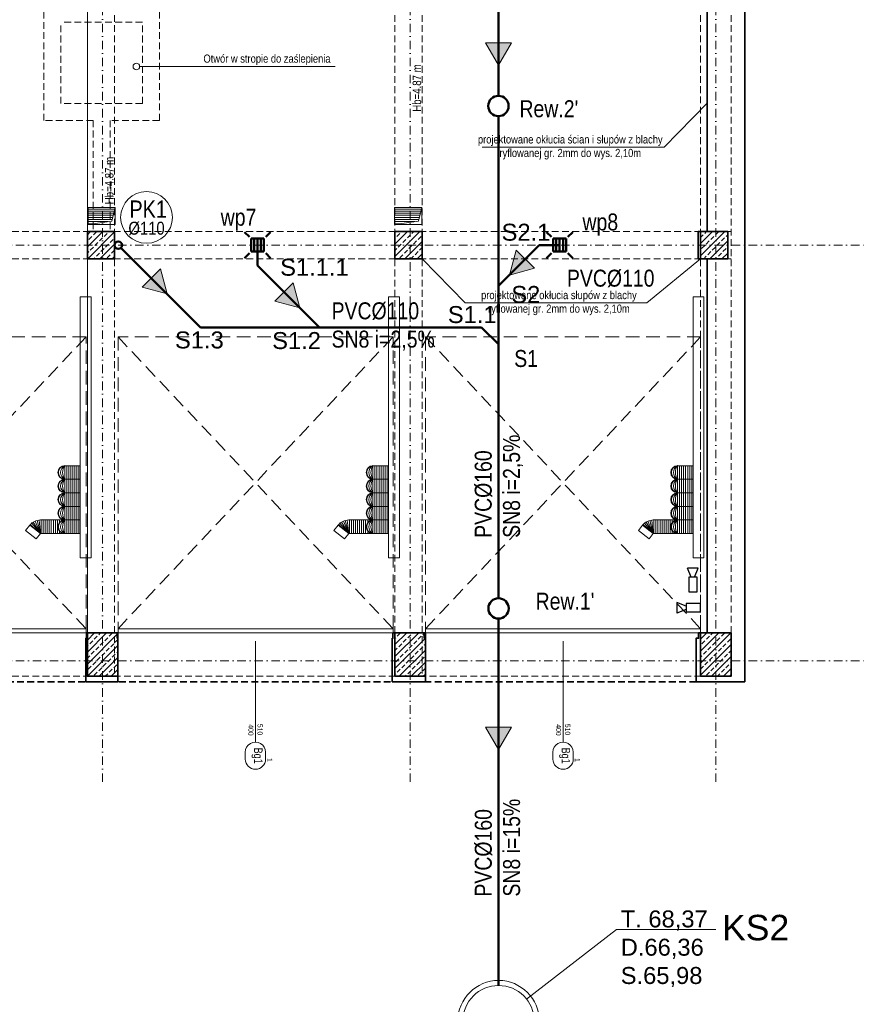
# Model space of a CAD drawing. Header units: millimetres. Extents: x -96593 to 66336, y -23969 to 7139.
# Tile 130 of 256: x -89641 to -88396, y -2331 to -881. Entities that reach past the tile are written whole.
import ezdxf
from ezdxf.enums import TextEntityAlignment as Align

# ---------------------------------------------------------------- set-up
doc = ezdxf.new("R2010")
doc.units = ezdxf.units.MM
for name, pattern in [('DASHDOT', [1, 0.5, -0.25, 0, -0.25]), ('DASHED', [0.75, 0.5, -0.25]), ('DASHEDX2', [1.5, 1, -0.5]), ('DIVIDEX2', [2.5, 1, -0.5, 0, -0.5, 0, -0.5])]:
    doc.linetypes.add(name, pattern=pattern)
for name, color, linetype, lineweight in [('BA_KS_ist.', 34, 'Continuous', 50), ('BA_sym', 7, 'Continuous', 18), ('BA_txc', 1, 'Continuous', 18), ('BA_txs', 2, 'Continuous', 18), ('MM_KS', 14, 'Continuous', 50), ('MM_KS_OPISY', 7, 'Continuous', 9), ('mm_punktwstawienia', 1, 'Continuous', 50), ('mm_sprężone', 7, 'Continuous', 50), ('mm_went_opis', 7, 'Continuous', 15), ('mm_wentylacja_bloki', 7, 'Continuous', 18), ('PG_BRAMY', 1, 'DASHEDX2', 18), ('PG_KONSTRUKCJA', 5, 'Continuous', 35), ('PG_OSIE', 1, 'DASHDOT', 18), ('PG_PODCIĄGI', 1, 'DASHED', 18), ('PG_SZRAF', 1, 'Continuous', 18), ('PG_WENTYLACJA', 1, 'Continuous', 18), ('PG_WIDOKOWE_CIENKIE', 1, 'Continuous', 18), ('PG_WYPOSAŻENIE', 1, 'Continuous', 18), ('PG_ŚCIANY_SŁUPY', 4, 'Continuous', 35), ('Wyposażenie', 134, 'Continuous', 18)]:
    doc.layers.add(name, color=color, linetype=linetype, lineweight=lineweight)
doc.layers.add('BA_pom', color=6, linetype='Continuous', lineweight=18, plot=False)
doc.styles.add('BIKTS', font='bikromsw.shx', dxfattribs={"width": 0.85})
doc.styles.get("Standard").update_dxf_attribs({"font": 'arial.ttf'})
pattern_1 = [(180, (-5151.205, 2384.805), (-2e-16, -3.07975), [])]

# ---------------------------------------------------------------- blocks, each defined once
blk = doc.blocks.new('A$C243F7E6F')
at = {"layer": 'PG_SZRAF'}
h = blk.add_hatch(dxfattribs=at)
h.set_pattern_fill('ANSI33', color=256, scale=2)
h.set_pattern_definition([(45, (-6891.598, -2675.306), (-8.980256, 8.980256), []), (45, (-6882.618, -2675.306), (-8.980256, 8.980256), [6.35, -3.175])])
h.paths.add_polyline_path([(0, 0), (40, 0), (40, -40), (0, -40)])
at = {"layer": 'PG_KONSTRUKCJA'}
blk.add_lwpolyline([(0, 0), (40, 0), (40, -40), (0, -40), (0, 0)], dxfattribs=at)
blk = doc.blocks.new('brama')
at = {"layer": 'PG_BRAMY', "color": 253, "linetype": 'Continuous'}
for p, q in [((4191.2, 391.2), (4596.2, 391.2)), ((4191.2, 391.2), (4191.2, 385.2)), ((4191.2, 385.2), (4596.2, 385.2)), ((4596.2, 391.2), (4596.2, 385.2))]:
    blk.add_line(p, q, dxfattribs=at)
at = {"layer": 'PG_BRAMY', "color": 253, "ltscale": 20}
for p, q in [((4191.2, -44.8), (4596.2, 385.2)), ((4191.2, 385.2), (4596.2, -44.8))]:
    blk.add_line(p, q, dxfattribs=at)
blk.add_lwpolyline([(4191.2, 385.2), (4596.2, 385.2), (4596.2, -44.8), (4191.2, -44.8)], close=True, dxfattribs=at)
blk = doc.blocks.new('symdrz')
blk.add_lwpolyline([(-10, -30, -1), (-10, 30), (10, 30, -1), (10, -30)], format="xyb", close=True)
at = {"style": 'BIKTS', "width": 0.8}
blk.add_attdef('SZERDRZ', text='', height=25, dxfattribs=at).set_placement((77.1, 8.8), align=Align.CENTER)
blk.add_attdef('SYMDRZ', text='', height=25, dxfattribs=at).set_placement((0, 0), align=Align.MIDDLE)
blk.add_attdef('WYSDRZ', text='', height=25, dxfattribs=at).set_placement((77.1, -9.5), align=Align.TOP_CENTER)
blk = doc.blocks.new('A$C558C0175')
at = {"layer": 'PG_SZRAF'}
h = blk.add_hatch(dxfattribs=at)
h.set_pattern_fill('ANSI33', color=256, scale=50)
h.set_pattern_definition([(45, (339.872, -19.246), (-8.83883, 8.83883), []), (45, (348.711, -19.246), (-8.83883, 8.83883), [6.25, -3.125])])
h.paths.add_polyline_path([(-45, 64), (0, 64), (0, 0), (-45, 0)])
at = {"layer": 'PG_KONSTRUKCJA'}
blk.add_lwpolyline([(-45, 64), (0, 64), (0, 0), (-45, 0)], close=True, dxfattribs=at)
blk = doc.blocks.new('A$C0fd6651b')
at = {"layer": 'PG_WYPOSAŻENIE', "color": 18, "lineweight": 30, "true_color": 0x000000}
for p, q in [((5.4, 13.5), (0, 0)), ((0, 0), (15.8, 0)), ((10.4, 13.5), (15.8, 0))]:
    blk.add_line(p, q, dxfattribs=at)
blk.add_lwpolyline([(1.8, 34.8), (1.8, 13.5), (14, 13.5), (14, 34.8)], close=True, dxfattribs=at)
blk = doc.blocks.new('A$C0f2c6892')
at = {"layer": 'PG_WIDOKOWE_CIENKIE', "color": 18, "lineweight": 30}
for p, rotation in [((1823.6, -2315.7), 180), ((1792.2, -2366.1), 270)]:
    blk.add_blockref('A$C0fd6651b', p, dxfattribs=dict(at, rotation=rotation))
blk = doc.blocks.new('A$C2E197AD3')
at = {"layer": 'PG_WENTYLACJA'}
h = blk.add_hatch(dxfattribs=at)
h.set_pattern_fill('ANSI31', color=252, scale=0.97, angle=135)
h.set_pattern_definition(pattern_1)
h.paths.add_polyline_path([(1871.8, 1163), (1831.8, 1163), (1831.8, 1138), (1866.8, 1143)])
h = blk.add_hatch(dxfattribs=at)
h.set_pattern_fill('ANSI31', color=252, scale=0.97, angle=135)
h.set_pattern_definition(pattern_1)
h.paths.add_polyline_path([(2323.3, 1163), (2283.3, 1163), (2283.3, 1138), (2318.3, 1143)])
at = {"layer": 'BA_sym', "color": 252}
for p, q in [((2078.3, 396.7), (2078.3, 524.1)), ((2531.3, 396.7), (2531.3, 524.1)), ((2078.3, 476.5), (2078.3, 378)), ((2078.3, 476.5), (2078.3, 375.5)), ((2531.3, 476.5), (2531.3, 378)), ((2531.3, 476.5), (2531.3, 375.5))]:
    blk.add_line(p, q, dxfattribs=at)
at = {"layer": 'mm_went_opis', "color": 252}
blk.add_line((2195.7, 1370.7), (1907.7, 1370.7), dxfattribs=at)
blk.add_circle((1902.9, 1370.7), 4.86, dxfattribs=at)
at = {"layer": 'PG_OSIE', "color": 252, "ltscale": 25}
for points in [[(1853.3, 3165.6), (1853.3, 314.7)], [(2306.3, 3165.6), (2306.3, 314.7)], [(2756.3, 3165.6), (2756.3, 314.7)], [(696.2, 1107.5), (2976.4, 1107.5)], [(696.2, 495), (2976.4, 495)]]:
    blk.add_lwpolyline(points, dxfattribs=at)
at = {"layer": 'PG_PODCIĄGI', "color": 252, "ltscale": 20}
for p, q in [((1766.8, 1291.2), (1766.8, 1461.2)), ((1936.8, 1291.2), (1936.8, 1461.2)), ((1911.8, 1436.2), (1791.8, 1436.2)), ((1791.8, 1316.2), (1791.8, 1436.2)), ((1911.8, 1316.2), (1911.8, 1436.2)), ((1911.8, 1316.2), (1791.8, 1316.2)), ((1839.3, 1291.2), (1766.8, 1291.2)), ((1839.3, 1291.2), (1839.3, 1127.2)), ((1936.8, 1291.2), (1864.3, 1291.2)), ((1864.3, 1291.2), (1864.3, 1127.2))]:
    blk.add_line(p, q, dxfattribs=at)
for points in [[(1830.8, 2946.5), (1830.8, 472.5)], [(1870.8, 2946.5), (1870.8, 472.5)], [(2283.8, 2946.5), (2283.8, 472.5)], [(2323.8, 2946.5), (2323.8, 472.5)], [(2733.8, 2946.5), (2733.8, 472.5)], [(2778.8, 2946.5), (2778.8, 472.5)], [(924.8, 1127.5), (2778.8, 1127.5)], [(924.8, 1087.5), (2778.8, 1087.5)], [(924.8, 536.5), (2778.8, 536.5)], [(924.8, 472.5), (2778.8, 472.5)]]:
    blk.add_lwpolyline(points, dxfattribs=at)
at = {"layer": 'PG_WENTYLACJA', "color": 252}
for p, q in [((1866.8, 1143), (1871.8, 1163)), ((2318.3, 1143), (2323.3, 1163)), ((1831.8, 1138), (1866.8, 1143)), ((2283.3, 1138), (2318.3, 1143))]:
    blk.add_line(p, q, dxfattribs=at)
for points in [[(1831.8, 1138), (1871.8, 1138), (1871.8, 1163), (1831.8, 1163)], [(2283.3, 1138), (2323.3, 1138), (2323.3, 1163), (2283.3, 1163)]]:
    blk.add_lwpolyline(points, close=True, dxfattribs=at)
at = {"layer": 'PG_ŚCIANY_SŁUPY', "color": 252}
for points in [[(2798.8, 464.5), (2798.8, 2949.5)], [(2743.3, 2877.5), (2743.3, 2327.5), (2733.8, 2327.5), (2733.8, 2287.5), (2743.3, 2287.5), (2743.3, 1727.5), (2730.3, 1727.5), (2730.3, 1687.5), (2743.3, 1687.5), (2743.3, 1127.5), (2730.3, 1127.5), (2730.3, 1087.5), (2743.3, 1087.5), (2743.3, 536.5), (2730.8, 536.5), (2730.8, 528.5), (2727.3, 528.5), (2727.3, 464.5), (2798.8, 464.5)], [(1828.3, 464.5), (1828.3, 528.5), (1829.3, 528.5), (1829.3, 536.5), (1874.8, 536.5), (1874.8, 528.5), (1875.8, 528.5), (1875.8, 464.5), (1828.3, 464.5)], [(2279.8, 464.5), (2279.8, 528.5), (2280.8, 528.5), (2280.8, 536.5), (2326.8, 536.5), (2326.8, 528.5), (2328.8, 528.5), (2328.8, 464.5), (2279.8, 464.5)]]:
    blk.add_lwpolyline(points, dxfattribs=at)
at = {"layer": 'PG_ŚCIANY_SŁUPY', "color": 252, "linetype": 'DASHED', "ltscale": 20}
blk.add_lwpolyline([(2727.3, 464.5), (974.3, 464.5)], dxfattribs=at)
at = {"layer": 'Wyposażenie', "color": 252, "lineweight": 15}
for p, q in [((1820.3, 1031.2), (1836.3, 1031.2)), ((1820.3, 647.2), (1820.3, 1031.2)), ((1836.3, 647.2), (1836.3, 1031.2)), ((2274.2, 1031.2), (2290.2, 1031.2)), ((2274.2, 647.2), (2274.2, 1031.2)), ((2290.2, 647.2), (2290.2, 1031.2)), ((2722.7, 1031.2), (2738.7, 1031.2)), ((2722.7, 647.2), (2722.7, 1031.2)), ((2738.7, 647.2), (2738.7, 1031.2)), ((1797.4, 782.7), (1820.3, 782.7)), ((1797.4, 782.7), (1797.4, 682.7)), ((1800.4, 782.7), (1800.4, 682.7)), ((1803.4, 782.7), (1803.4, 682.7)), ((1806.4, 782.7), (1806.4, 682.7)), ((1809.4, 782.7), (1809.4, 682.7)), ((1812.4, 782.7), (1812.4, 682.7)), ((1815.4, 782.7), (1815.4, 682.7)), ((1818.4, 782.7), (1818.4, 682.7)), ((2251.3, 782.7), (2274.2, 782.7)), ((2251.3, 782.7), (2251.3, 682.7)), ((2254.3, 782.7), (2254.3, 682.7)), ((2257.3, 782.7), (2257.3, 682.7)), ((2260.3, 782.7), (2260.3, 682.7)), ((2263.3, 782.7), (2263.3, 682.7)), ((2266.3, 782.7), (2266.3, 682.7)), ((2269.3, 782.7), (2269.3, 682.7)), ((2272.3, 782.7), (2272.3, 682.7)), ((2699.8, 782.7), (2722.7, 782.7)), ((2699.8, 782.7), (2699.8, 682.7)), ((2702.8, 782.7), (2702.8, 682.7)), ((2705.8, 782.7), (2705.8, 682.7)), ((2708.8, 782.7), (2708.8, 682.7)), ((2711.8, 782.7), (2711.8, 682.7)), ((2714.8, 782.7), (2714.8, 682.7)), ((2717.8, 782.7), (2717.8, 682.7)), ((2720.8, 782.7), (2720.8, 682.7)), ((1797.4, 762.7), (1820.3, 762.7)), ((2251.3, 762.7), (2274.2, 762.7)), ((2699.8, 762.7), (2722.7, 762.7)), ((1797.4, 742.7), (1820.3, 742.7)), ((2251.3, 742.7), (2274.2, 742.7)), ((2699.8, 742.7), (2722.7, 742.7)), ((1797.4, 722.7), (1820.3, 722.7)), ((2251.3, 722.7), (2274.2, 722.7)), ((2699.8, 722.7), (2722.7, 722.7)), ((1748.8, 698), (1761.7, 682.7)), ((1751.2, 699.7), (1761.7, 682.7)), ((1753.9, 701.1), (1761.7, 682.7)), ((1756.7, 702.1), (1761.7, 682.7)), ((1759.7, 702.6), (1761.7, 682.7)), ((1797.4, 702.7), (1761.7, 702.7)), ((1762.7, 702.7), (1762.7, 682.7)), ((1765.7, 702.7), (1765.7, 682.7)), ((1768.7, 702.7), (1768.7, 682.7)), ((1771.7, 702.7), (1771.7, 682.7)), ((1774.7, 702.7), (1774.7, 682.7)), ((1777.7, 702.7), (1777.7, 682.7)), ((1780.7, 702.7), (1780.7, 682.7)), ((1783.7, 702.7), (1783.7, 682.7)), ((1783.7, 702.7), (1783.7, 682.7)), ((1786.7, 702.7), (1786.7, 682.7)), ((1789.7, 702.7), (1789.7, 699.1)), ((1792.7, 702.7), (1792.7, 701.5)), ((1797.4, 702.7), (1820.3, 702.7)), ((2202.7, 698), (2215.6, 682.7)), ((2205.1, 699.7), (2215.6, 682.7)), ((2207.8, 701.1), (2215.6, 682.7)), ((2210.6, 702.1), (2215.6, 682.7)), ((2213.6, 702.6), (2215.6, 682.7)), ((2251.3, 702.7), (2215.6, 702.7)), ((2216.6, 702.7), (2216.6, 682.7)), ((2219.6, 702.7), (2219.6, 682.7)), ((2222.6, 702.7), (2222.6, 682.7)), ((2225.6, 702.7), (2225.6, 682.7)), ((2228.6, 702.7), (2228.6, 682.7)), ((2231.6, 702.7), (2231.6, 682.7)), ((2234.6, 702.7), (2234.6, 682.7)), ((2237.6, 702.7), (2237.6, 682.7)), ((2237.6, 702.7), (2237.6, 682.7)), ((2240.6, 702.7), (2240.6, 682.7)), ((2243.6, 702.7), (2243.6, 699.1)), ((2246.6, 702.7), (2246.6, 701.5)), ((2251.3, 702.7), (2274.2, 702.7)), ((2651.2, 698), (2664.1, 682.7)), ((2653.6, 699.7), (2664.1, 682.7)), ((2656.3, 701.1), (2664.1, 682.7)), ((2659.2, 702.1), (2664.1, 682.7)), ((2662.1, 702.6), (2664.1, 682.7)), ((2699.8, 702.7), (2664.1, 702.7)), ((2665.1, 702.7), (2665.1, 682.7)), ((2668.1, 702.7), (2668.1, 682.7)), ((2671.1, 702.7), (2671.1, 682.7)), ((2674.1, 702.7), (2674.1, 682.7)), ((2677.1, 702.7), (2677.1, 682.7)), ((2680.1, 702.7), (2680.1, 682.7)), ((2683.1, 702.7), (2683.1, 682.7)), ((2686.1, 702.7), (2686.1, 682.7)), ((2686.1, 702.7), (2686.1, 682.7)), ((2689.1, 702.7), (2689.1, 682.7)), ((2692.1, 702.7), (2692.1, 699.1)), ((2695.1, 702.7), (2695.1, 701.5)), ((2699.8, 702.7), (2722.7, 702.7)), ((1739.8, 687.2), (1745.9, 695.1)), ((1755.5, 674.8), (1739.8, 687.2)), ((1761.7, 682.7), (1745.9, 695.1)), ((1746.6, 695.9), (1761.7, 682.7)), ((1761.7, 682.7), (1755.5, 674.8)), ((1797.4, 682.7), (1761.7, 682.7)), ((1789.7, 686.3), (1789.7, 682.7)), ((1792.7, 683.9), (1792.7, 682.7)), ((1797.4, 682.7), (1820.3, 682.7)), ((2193.7, 687.2), (2199.9, 695.1)), ((2209.4, 674.8), (2193.7, 687.2)), ((2215.6, 682.7), (2199.9, 695.1)), ((2200.6, 695.9), (2215.6, 682.7)), ((2215.6, 682.7), (2209.4, 674.8)), ((2251.3, 682.7), (2215.6, 682.7)), ((2243.6, 686.3), (2243.6, 682.7)), ((2246.6, 683.9), (2246.6, 682.7)), ((2251.3, 682.7), (2274.2, 682.7)), ((2642.2, 687.2), (2648.4, 695.1)), ((2657.9, 674.8), (2642.2, 687.2)), ((2664.1, 682.7), (2648.4, 695.1)), ((2649.1, 695.9), (2664.1, 682.7)), ((2664.1, 682.7), (2657.9, 674.8)), ((2699.8, 682.7), (2664.1, 682.7)), ((2692.1, 686.3), (2692.1, 682.7)), ((2695.1, 683.9), (2695.1, 682.7)), ((2699.8, 682.7), (2722.7, 682.7)), ((1820.3, 647.2), (1836.3, 647.2)), ((2274.2, 647.2), (2290.2, 647.2)), ((2722.7, 647.2), (2738.7, 647.2))]:
    blk.add_line(p, q, dxfattribs=at)
for centre, radius, start, end in [((1797.4, 772.7), 10, 90, 270), ((1798.4, 772.7), 10.1, 96.0256, 263.9744), ((1802.7, 772.7), 11.3, 118.0725, 241.9275), ((1812.5, 772.7), 18.2, 146.6015, 213.3985), ((2251.3, 772.7), 10, 90, 270), ((2252.3, 772.7), 10.1, 96.0256, 263.9744), ((2256.6, 772.7), 11.3, 118.0725, 241.9275), ((2266.5, 772.7), 18.2, 146.6015, 213.3985), ((2699.8, 772.7), 10, 90, 270), ((2700.9, 772.7), 10.1, 96.0256, 263.9744), ((2705.1, 772.7), 11.3, 118.0725, 241.9275), ((2715, 772.7), 18.2, 146.6015, 213.3985), ((1797.4, 752.7), 10, 90, 270), ((1798.4, 752.7), 10.1, 96.0256, 263.9744), ((1802.7, 752.7), 11.3, 118.0725, 241.9275), ((1812.5, 752.7), 18.2, 146.6015, 213.3985), ((2251.3, 752.7), 10, 90, 270), ((2252.3, 752.7), 10.1, 96.0256, 263.9744), ((2256.6, 752.7), 11.3, 118.0725, 241.9275), ((2266.5, 752.7), 18.2, 146.6015, 213.3985), ((2699.8, 752.7), 10, 90, 270), ((2700.9, 752.7), 10.1, 96.0256, 263.9744), ((2705.1, 752.7), 11.3, 118.0725, 241.9275), ((2715, 752.7), 18.2, 146.6015, 213.3985), ((1797.4, 732.7), 10, 90, 270), ((1798.4, 732.7), 10.1, 96.0256, 263.9744), ((1802.7, 732.7), 11.3, 118.0725, 241.9275), ((1812.5, 732.7), 18.2, 146.6015, 213.3985), ((2251.3, 732.7), 10, 90, 270), ((2252.3, 732.7), 10.1, 96.0256, 263.9744), ((2256.6, 732.7), 11.3, 118.0725, 241.9275), ((2266.5, 732.7), 18.2, 146.6015, 213.3985), ((2699.8, 732.7), 10, 90, 270), ((2700.9, 732.7), 10.1, 96.0256, 263.9744), ((2705.1, 732.7), 11.3, 118.0725, 241.9275), ((2715, 732.7), 18.2, 146.6015, 213.3985), ((1797.4, 712.7), 10, 90, 270), ((1798.4, 712.7), 10.1, 96.0256, 263.9744), ((1802.7, 712.7), 11.3, 118.0725, 241.9275), ((1812.5, 712.7), 18.2, 146.6015, 213.3985), ((2251.3, 712.7), 10, 90, 270), ((2252.3, 712.7), 10.1, 96.0256, 263.9744), ((2256.6, 712.7), 11.3, 118.0725, 241.9275), ((2266.5, 712.7), 18.2, 146.6015, 213.3985), ((2699.8, 712.7), 10, 90, 270), ((2700.9, 712.7), 10.1, 96.0256, 263.9744), ((2705.1, 712.7), 11.3, 118.0725, 241.9275), ((2715, 712.7), 18.2, 146.6015, 213.3985), ((1761.7, 682.7), 20, 90, 141.8389), ((1797.4, 692.7), 10, 90, 270), ((1798.4, 692.7), 10.1, 96.0256, 263.9744), ((1802.7, 692.7), 11.3, 118.0725, 241.9275), ((1812.5, 692.7), 18.2, 146.6015, 213.3985), ((2215.6, 682.7), 20, 90, 141.8389), ((2251.3, 692.7), 10, 90, 270), ((2252.3, 692.7), 10.1, 96.0256, 263.9744), ((2256.6, 692.7), 11.3, 118.0725, 241.9275), ((2266.5, 692.7), 18.2, 146.6015, 213.3985), ((2664.1, 682.7), 20, 90, 141.8389), ((2699.8, 692.7), 10, 90, 270), ((2700.9, 692.7), 10.1, 96.0256, 263.9744), ((2705.1, 692.7), 11.3, 118.0725, 241.9275), ((2715, 692.7), 18.2, 146.6015, 213.3985)]:
    blk.add_arc(centre, radius, start, end, dxfattribs=at)
at = {"layer": 'BA_sym', "color": 252}
ref = blk.add_blockref('symdrz', (2078.3, 355.5), dxfattribs=dict(at, xscale=-0.5000000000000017, yscale=0.5000000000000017, zscale=0.5000000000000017, rotation=89.99999527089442))
ref.add_attrib('Symdrz', 'Bg1', dxfattribs={"height": 12.5, "rotation": 270, "style": 'BIKTS', "width": 0.8}).set_placement((2082.5, 355.5), align=Align.MIDDLE_CENTER)
ref.add_attrib('Szerdrz', '400', dxfattribs={"layer": 'BA_txc', "color": 7, "height": 7.5, "rotation": 270, "style": 'BIKTS', "width": 0.8}).set_placement((2071.6, 393.4), align=Align.MIDDLE_CENTER)
ref.add_attrib('Wysdrz', '510', dxfattribs={"layer": 'BA_txc', "color": 7, "height": 7.5, "rotation": 270, "style": 'BIKTS', "width": 0.8}).set_placement((2085.1, 394), align=Align.MIDDLE_CENTER)
ref.add_attrib('Sztuk', '1', (2095.6, 352), dxfattribs={"layer": 'BA_pom', "height": 7.5, "rotation": 270, "style": 'BIKTS', "width": 0.8})
ref = blk.add_blockref('symdrz', (2531.3, 355.5), dxfattribs=dict(at, xscale=-0.5000000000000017, yscale=0.5000000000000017, zscale=0.5000000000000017, rotation=89.99999527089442))
ref.add_attrib('Symdrz', 'Bg1', dxfattribs={"height": 12.5, "rotation": 270, "style": 'BIKTS', "width": 0.8}).set_placement((2535.5, 355.5), align=Align.MIDDLE_CENTER)
ref.add_attrib('Szerdrz', '400', dxfattribs={"layer": 'BA_txc', "color": 7, "height": 7.5, "rotation": 270, "style": 'BIKTS', "width": 0.8}).set_placement((2524.6, 393.4), align=Align.MIDDLE_CENTER)
ref.add_attrib('Wysdrz', '510', dxfattribs={"layer": 'BA_txc', "color": 7, "height": 7.5, "rotation": 270, "style": 'BIKTS', "width": 0.8}).set_placement((2538.1, 394), align=Align.MIDDLE_CENTER)
ref.add_attrib('Sztuk', '1', (2548.6, 352), dxfattribs={"layer": 'BA_pom', "height": 7.5, "rotation": 270, "style": 'BIKTS', "width": 0.8})
at = {"layer": 'PG_KONSTRUKCJA', "color": 252}
for name, p in [('A$C243F7E6F', (1830.8, 1127.5)), ('A$C243F7E6F', (2283.8, 1127.5)), ('A$C243F7E6F', (2733.8, 1127.5)), ('A$C558C0175', (1875.8, 472.5)), ('A$C558C0175', (2328.8, 472.5)), ('A$C558C0175', (2778.8, 472.5))]:
    blk.add_blockref(name, p, dxfattribs=at)
at = {"layer": 'PG_KONSTRUKCJA', "color": 252, "xscale": -1, "rotation": 180}
for p in [(-2767.3, 927.7), (-2315.3, 927.7), (-1862.3, 927.7)]:
    blk.add_blockref('brama', p, dxfattribs=at)
at = {"layer": 'PG_WIDOKOWE_CIENKIE', "color": 252, "lineweight": 30}
blk.add_blockref('A$C0f2c6892', (906.8, 2947.5), dxfattribs=at)
at = {"layer": 'BA_txs', "color": 252, "style": 'BIKTS', "width": 0.85}
for p in [(2322.3, 1304), (1869.3, 1167.7)]:
    blk.add_text('Hb=4.87 m', height=12.5, rotation=90, dxfattribs=at).set_placement(p)
at = {"layer": 'mm_went_opis', "color": 252, "insert": (2095.3, 1388.3), "char_height": 12, "width": 240.068, "attachment_point": 2}
blk.add_mtext('{\\fArial Narrow|b0|i0|c238|p34;Otwór w stropie do zaślepienia }', dxfattribs=at)
blk = doc.blocks.new('ksstrz')
at = {"layer": 'mm_sprężone', "linetype": 'DIVIDEX2', "lineweight": 30}
h = blk.add_hatch(color=256, dxfattribs=at)
h.dxf.hatch_style = 1
h.paths.add_polyline_path([(28045.5, -44864.5), (28060.5, -44838.5), (28030.5, -44838.5)])
at = {"layer": 'mm_wentylacja_bloki'}
for p, q in [((28030.5, -44838.5), (28045.5, -44864.5)), ((28060.5, -44838.5), (28030.5, -44838.5)), ((28045.5, -44864.5), (28060.5, -44838.5))]:
    blk.add_line(p, q, dxfattribs=at)

msp = doc.modelspace()

# ---------------------------------------------------------------- linework, layer by layer
at = {"layer": 'BA_KS_ist.', "linetype": 'Continuous', "ltscale": 25}
for p, q in [((-88935.7, -993.2), (-88935.7, -313.2)), ((-88935.7, -1733.2), (-88935.7, -1023.2)), ((-89491.8, -1217.1), (-89374.4, -1334.3)), ((-89290.7, -1213.2), (-89290.7, -1243.2)), ((-88875.7, -1213.1), (-88935.7, -1273.3)), ((-88845.7, -1213.1), (-88875.7, -1213.1)), ((-89290.7, -1243.2), (-89199.6, -1334.3)), ((-89229, -1334.3), (-89374.4, -1334.3)), ((-88960.6, -1334.3), (-89229, -1334.3)), ((-88935.7, -1358.9), (-88960.6, -1334.3))]:
    msp.add_line(p, q, dxfattribs=at)
at = {"layer": 'BA_KS_ist.', "color": 34}
for p, q in [((-89309.9, -1194), (-89302.7, -1201.1)), ((-89300.2, -1203.6), (-89281.2, -1203.6)), ((-89300.2, -1222.7), (-89300.2, -1203.6)), ((-89295.8, -1203.6), (-89295.8, -1222.7)), ((-89290.7, -1203.6), (-89290.7, -1222.7)), ((-89285.6, -1203.6), (-89285.6, -1222.7)), ((-89281.2, -1203.6), (-89281.2, -1222.7)), ((-89278.6, -1201.1), (-89271.5, -1194)), ((-88864.9, -1193.9), (-88857.7, -1201)), ((-88855.2, -1203.6), (-88836.2, -1203.6)), ((-88855.2, -1222.6), (-88855.2, -1203.6)), ((-88850.8, -1203.6), (-88850.8, -1222.6)), ((-88845.7, -1203.6), (-88845.7, -1222.6)), ((-88840.6, -1203.6), (-88840.6, -1222.6)), ((-88836.2, -1203.6), (-88836.2, -1222.6)), ((-88833.6, -1201), (-88826.5, -1193.9)), ((-89309.9, -1232.4), (-89302.7, -1225.2)), ((-89281.2, -1222.7), (-89300.2, -1222.7)), ((-89271.5, -1232.4), (-89278.6, -1225.2)), ((-88864.9, -1232.3), (-88857.7, -1225.1)), ((-88836.2, -1222.6), (-88855.2, -1222.6)), ((-88826.5, -1232.3), (-88833.6, -1225.1))]:
    msp.add_line(p, q, dxfattribs=at)
at = {"layer": 'BA_KS_ist.', "linetype": 'Continuous', "ltscale": 25}
for centre, radius in [((-88935.9, -1008.2), 15), ((-89495.7, -1213.2), 5.5), ((-88935.7, -1748.2), 15)]:
    msp.add_circle(centre, radius, dxfattribs=at)
at = {"layer": 'BA_KS_ist.', "linetype": 'Continuous', "lineweight": 15, "ltscale": 25}
for radius in [60, 52.5]:
    msp.add_circle((-88935.7, -2356.2), radius, dxfattribs=at)
at = {"layer": 'BA_sym', "color": 252}
for p, q in [((-89293.7, -1924), (-89293.7, -1796.6)), ((-88840.7, -1924), (-88840.7, -1796.6)), ((-89293.7, -1844.2), (-89293.7, -1942.7)), ((-89293.7, -1844.2), (-89293.7, -1945.2)), ((-88840.7, -1844.2), (-88840.7, -1942.7)), ((-88840.7, -1844.2), (-88840.7, -1945.2))]:
    msp.add_line(p, q, dxfattribs=at)
at = {"layer": 'MM_KS'}
msp.add_line((-88935.7, -2303.7), (-88935.7, -1763.2), dxfattribs=at)
at = {"layer": 'MM_KS_OPISY'}
for q in [(-88894.3, -2323.9), (-88615.8, -2221)]:
    msp.add_line((-88762.1, -2221), q, dxfattribs=at)
msp.add_lwpolyline([(-89541.2, 625.8), (-89541.2, -1848.2)], dxfattribs=at)
msp.add_circle((-89454.1, -1172.3), 38.1, dxfattribs=at)
at = {"layer": 'mm_went_opis', "color": 252}
for p, q in [((-88959.7, -1069), (-88692, -1069)), ((-88717.3, -1298.3), (-88984.8, -1298.3))]:
    msp.add_line(p, q, dxfattribs=at)
for points in [[(-88628.7, -1003.9), (-88692, -1069)], [(-89048.2, -1233.2), (-88984.8, -1298.3)], [(-88717.3, -1298.3), (-88638.2, -1233.2)]]:
    msp.add_lwpolyline(points, dxfattribs=at)

# ---------------------------------------------------------------- block references
at = {"layer": 'BA_sym', "color": 252}
ref = msp.add_blockref('symdrz', (-89293.7, -1965.2), dxfattribs=dict(at, xscale=-0.5000000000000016, yscale=0.5000000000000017, zscale=0.5000000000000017, rotation=89.99999527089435))
ref.add_attrib('Symdrz', 'Bg1', dxfattribs={"height": 12.5, "rotation": 270, "style": 'BIKTS', "width": 0.8}).set_placement((-89289.5, -1965.2), align=Align.MIDDLE_CENTER)
ref.add_attrib('Szerdrz', '400', dxfattribs={"layer": 'BA_txc', "color": 7, "height": 7.5, "rotation": 270, "style": 'BIKTS', "width": 0.8}).set_placement((-89300.4, -1927.3), align=Align.MIDDLE_CENTER)
ref.add_attrib('Wysdrz', '510', dxfattribs={"layer": 'BA_txc', "color": 7, "height": 7.5, "rotation": 270, "style": 'BIKTS', "width": 0.8}).set_placement((-89286.9, -1926.7), align=Align.MIDDLE_CENTER)
ref.add_attrib('Sztuk', '1', (-89276.4, -1968.7), dxfattribs={"layer": 'BA_pom', "height": 7.5, "rotation": 270, "style": 'BIKTS', "width": 0.8})
ref = msp.add_blockref('symdrz', (-88840.7, -1965.2), dxfattribs=dict(at, xscale=-0.5000000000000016, yscale=0.5000000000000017, zscale=0.5000000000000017, rotation=89.99999527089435))
ref.add_attrib('Symdrz', 'Bg1', dxfattribs={"height": 12.5, "rotation": 270, "style": 'BIKTS', "width": 0.8}).set_placement((-88836.5, -1965.2), align=Align.MIDDLE_CENTER)
ref.add_attrib('Szerdrz', '400', dxfattribs={"layer": 'BA_txc', "color": 7, "height": 7.5, "rotation": 270, "style": 'BIKTS', "width": 0.8}).set_placement((-88847.4, -1927.3), align=Align.MIDDLE_CENTER)
ref.add_attrib('Wysdrz', '510', dxfattribs={"layer": 'BA_txc', "color": 7, "height": 7.5, "rotation": 270, "style": 'BIKTS', "width": 0.8}).set_placement((-88833.9, -1926.7), align=Align.MIDDLE_CENTER)
ref.add_attrib('Sztuk', '1', (-88823.4, -1968.7), dxfattribs={"layer": 'BA_pom', "height": 7.5, "rotation": 270, "style": 'BIKTS', "width": 0.8})
at = {"layer": 'mm_punktwstawienia', "lineweight": 60}
msp.add_blockref('A$C2E197AD3', (-91372, -2320.7), dxfattribs=at)
at = {"layer": 'mm_sprężone', "color": 2, "linetype": 'DIVIDEX2', "lineweight": 30, "xscale": 1.27, "yscale": 1.27, "zscale": 1.27}
for p, rotation in [((-120452.1, -60250.1), 120.0000000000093), ((-73815.7, 64217.9), 315), ((-154898.7, 13818.9), 44.99999999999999), ((-154703.2, 13798.2), 44.99999999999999), ((-120452.1, -61258), 120.0000000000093)]:
    msp.add_blockref('ksstrz', p, dxfattribs=dict(at, rotation=rotation))

# ---------------------------------------------------------------- texts
at = {"layer": 'BA_txs', "color": 252, "style": 'BIKTS', "width": 0.85}
for p in [(-89049.8, -1016.7), (-89502.8, -1153)]:
    msp.add_text('Hb=4.87 m', height=12.5, rotation=90, dxfattribs=at).set_placement(p)
at = {"layer": 'MM_KS_OPISY', "attachment_point": 1}
for s, width, insert, char_height in [("\\fArial Narrow|b0|i0|c238|p34;Rew.2'", 6.32, (-88904.9, -999.7), 25), ('\\fArial Narrow|b0|i0|c238|p34;PK1', 0.503, (-89479.2, -1147.4), 25.4), ('\\fArial Narrow|b0|i0|c238|p34;wp7', 6.32, (-89344.9, -1159.5), 25), ('\\fArial Narrow|b0|i0|c238|p34;wp8', 6.32, (-88812.1, -1166.5), 25), ('{\\fArial Narrow|b0|i0|c238|p34;%%C110}', 0.503, (-89480.8, -1178.7), 19.05), ('S2.1', 6.32, (-88931.2, -1181.6), 25), ('S1.1.1', 6.32, (-89257.3, -1233.2), 25), ('{\\fArial Narrow|b0|i0|c238|p34;PVC%%C110}', 2.864, (-88835, -1249.3), 25), ('S2', 6.32, (-88916.9, -1273.3), 25), ('\\fArial Narrow|b0|i0|c238|p34;PVC%%C110\\PSN8 i=2,5%', 171.207, (-89181.6, -1297.4), 25), ('S1.1', 6.32, (-89010.4, -1302.9), 25), ('S1.3', 6.32, (-89412.2, -1340.3), 25), ('S1.2', 6.32, (-89269.1, -1341.2), 25), ('\\fArial Narrow|b0|i0|c238|p34;S1', 6.32, (-88912.6, -1367.6), 25), ("\\fArial Narrow|b0|i0|c238|p34;Rew.1'", 6.32, (-88881.1, -1725.1), 25), ('KS2\\P', 6.32, (-88606.6, -2199.6), 37.5)]:
    msp.add_mtext_dynamic_manual_height_columns(s, width=width, gutter_width=1, heights=[0], dxfattribs=dict(at, insert=insert, char_height=char_height))
at = {"layer": 'MM_KS_OPISY', "char_height": 25, "attachment_point": 1, "rotation": 90}
for s, insert in [('{\\fArial Narrow|b0|i0|c238|p34;PVC%%C160\\PSN8 i=2,5%}', (-88970.8, -1644.3)), ('{\\fArial Narrow|b0|i0|c238|p34;PVC%%C160\\PSN8 i=15%}', (-88970.7, -2172.7))]:
    msp.add_mtext_dynamic_manual_height_columns(s, width=223.397, gutter_width=1, heights=[0], dxfattribs=dict(at, insert=insert))
at = {"layer": 'MM_KS_OPISY', "insert": (-88755.8, -2193.1), "char_height": 25, "width": 315.986, "attachment_point": 1}
msp.add_mtext('T. 68,37\\PD.66,36\\PS.65,98\\P\\P', dxfattribs=at)
at = {"layer": 'mm_went_opis', "color": 252, "char_height": 12, "attachment_point": 2}
for s, insert, width in [('{\\fArial Narrow|b0|i0|c238|p34;projektowane okłucia ścian i słupów z blachy ryflowanej gr. 2mm do wys. 2,10m}', (-88830.1, -1051.4), 278.413), ('{\\fArial Narrow|b0|i0|c238|p34;projektowane okłucia słupów z blachy ryflowanej gr. 2mm do wys. 2,10m}', (-88846.8, -1280.7), 240.068)]:
    msp.add_mtext(s, dxfattribs=dict(at, insert=insert, width=width))

doc.saveas('drawing.dxf')
